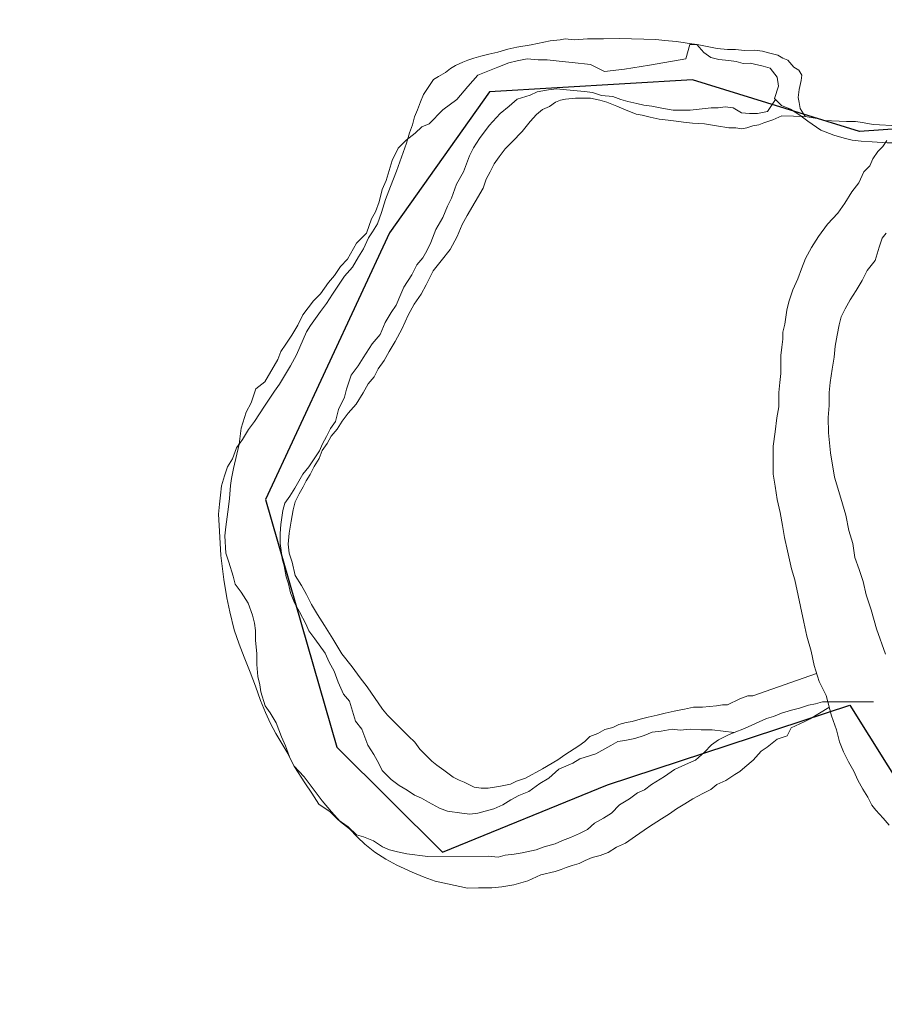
# Model space of a CAD drawing. Header units: feet. Extents: x 92 to 141.3, y -5 to 23.6.
# Tile 27 of 256: x 112.223 to 112.577, y 4.255 to 4.658. Entities that reach past the tile are written whole.
import ezdxf

# ---------------------------------------------------------------- set-up
doc = ezdxf.new("R2010")
doc.units = ezdxf.units.FT
doc.header["$MEASUREMENT"] = 0
doc.linetypes.add('CUY - Design$0$DGN1', pattern=[2231.760665, 0, -2231.760665])
doc.linetypes.add('CUY - Design$0$DGN3', pattern=[4463.52133, 2975.680887, -1487.840443])
for name, color, linetype, lineweight in [('CUY - Design$0$GM_X_Corporation', 7, 'CUY - Design$0$DGN1', 13), ('CUY - Design$0$GM_X_Major_River', 5, 'Continuous', 13), ('CUY - Design$0$GM_X_Township', 7, 'CUY - Design$0$DGN3', 30)]:
    doc.layers.add(name, color=color, linetype=linetype, lineweight=lineweight)

msp = doc.modelspace()

# ---------------------------------------------------------------- linework, layer by layer
at = {"layer": 'CUY - Design$0$GM_X_Corporation', "flags": 128}
msp.add_lwpolyline([(112.94219, 3.88668), (112.92863, 3.87531), (112.95793, 3.81248), (112.94861, 3.81084), (112.95859, 3.78186), (112.97514, 3.76798), (112.98192, 3.76786), (113.0003, 3.74256), (113.01368, 3.7194), (113.03014, 3.73274), (113.04485, 3.77314), (113.02957, 3.8231), (113.04078, 3.82718), (113.06039, 3.76305), (113.07009, 3.78485), (113.08737, 3.81876), (113.11139, 3.84639), (113.10886, 3.85375), (113.11984, 3.85822), (113.16845, 3.87506), (113.20519, 3.89038), (113.22146, 3.89315), (113.22854, 3.89344), (113.24309, 3.89267), (113.26395, 3.89047), (113.32205, 3.88302), (113.32274, 3.92313), (113.35358, 3.92205), (113.35279, 3.87681), (113.37315, 3.87173), (113.38711, 3.86301), (113.39477, 3.89375), (113.40932, 3.90829), (113.45075, 3.8834), (113.45831, 3.89209), (113.4615, 3.90401), (113.41207, 3.91819), (113.42165, 3.95395), (113.47109, 3.93978), (113.48296, 3.98409), (113.50298, 4.04571), (113.62639, 4.04787), (113.60637, 3.98624), (113.75178, 3.98878), (113.74897, 3.82794), (113.80592, 3.82595), (113.80606, 3.83418), (113.8519, 3.83258), (113.85503, 3.89215), (113.94069, 3.88766), (113.93959, 3.82493), (114.04289, 3.89726), (114.07658, 3.89549), (114.07607, 3.8811), (114.21587, 3.87622), (114.21341, 3.80591), (114.28716, 3.80205), (114.28571, 3.71875), (114.34877, 3.71544), (114.35105, 3.72716), (114.35556, 3.7364), (114.36056, 3.73965), (114.45795, 3.93933), (114.56408, 3.93747), (114.57426, 3.94766), (114.58881, 3.96499), (114.60335, 3.97677), (114.81431, 4.19377), (114.84069, 4.23531), (114.86993, 4.2747), (115.44633, 5.22009), (115.50102, 5.30945), (115.52838, 5.36403), (115.54788, 5.4201), (115.56609, 5.50089), (115.57251, 5.53071), (115.56823, 5.56032), (115.54169, 5.69672), (115.52856, 5.75832), (115.51673, 5.79479), (115.49355, 5.82196), (115.49211, 5.83224), (115.669, 5.83398), (115.8477, 5.83484), (115.91124, 5.95021), (116.04276, 5.95703), (116.32771, 5.94325), (116.47384, 5.95348), (116.97435, 5.93963), (116.99262, 5.95333), (117.23009, 5.94983), (117.23374, 5.94298), (117.32085, 5.94295), (117.38705, 6.00814), (117.41011, 6.02356), (117.43539, 6.0387), (117.46314, 6.05337), (117.48873, 6.06525), (117.51317, 6.07521), (117.54127, 6.08508), (117.56443, 6.09202), (117.58045, 6.0962), (117.60001, 6.10065), (117.6313, 6.10629), (117.65379, 6.10925), (117.67248, 6.11102), (117.6978, 6.11245), (117.72894, 6.11267), (117.7754, 6.11104), (118.36809, 6.09035), (118.38557, 6.08974), (118.38322, 6.00934), (118.379, 5.96497), (118.3705, 5.91717), (118.34637, 5.8457), (118.18092, 5.84355), (118.18138, 5.56514), (118.17276, 4.83841), (118.16283, 4.08284), (118.15867, 3.55865), (117.62314, 3.57161), (117.54442, 3.57456), (117.54423, 3.56301), (117.14798, 3.56579), (117.14815, 3.45072), (117.01264, 3.4513), (117.01409, 3.58495), (116.35081, 3.60221), (114.93616, 3.64097), (114.91521, 3.63848), (114.90212, 3.63368), (114.86548, 3.63411), (114.86573, 3.6412), (114.86156, 3.644), (114.06143, 3.65609), (113.05835, 3.67123), (112.97439, 3.66664), (112.97399, 3.63234), (112.95472, 3.63808), (112.94314, 3.64958), (112.93527, 3.66233), (112.91858, 3.7163), (112.90068, 3.76531), (112.89236, 3.78548), (112.87869, 3.80398), (112.86049, 3.82288), (112.83283, 3.83884), (112.81714, 3.84743), (112.79486, 3.85558), (112.7668, 3.86865), (112.75523, 3.87685), (112.74613, 3.88629), (112.73411, 3.9048), (112.725, 3.9192), (112.7093, 3.9315), (112.69486, 3.93474), (112.67139, 3.93339), (112.62733, 3.92823), (112.60304, 3.92317), (112.55325, 3.91015), (112.54212, 3.9101), (112.53387, 3.91377), (112.52475, 3.92982), (112.51894, 3.93969), (112.50985, 3.94543), (112.49213, 3.94658), (112.48101, 3.94818), (112.47357, 3.95269), (112.46652, 3.9642), (112.45862, 3.98479), (112.45353, 4.02108), (112.45757, 4.04337), (112.47025, 4.06736), (112.48624, 4.086), (112.49938, 4.09638), (112.51665, 4.10388), (112.54711, 4.11062), (112.57965, 4.11366), (112.59775, 4.1187), (112.61628, 4.12167), (112.66033, 4.12806), (112.67062, 4.13265), (112.68253, 4.14013), (112.6973, 4.1567), (112.70918, 4.17285), (112.72519, 4.18777), (112.73668, 4.19897), (112.75841, 4.22547), (112.77231, 4.25483), (112.77553, 4.27299), (112.77298, 4.29361), (112.76839, 4.30927), (112.75969, 4.32202), (112.74894, 4.33145), (112.73408, 4.33881), (112.72007, 4.33875), (112.70444, 4.3329), (112.67978, 4.31958), (112.65715, 4.31205), (112.63656, 4.30989), (112.62049, 4.31064), (112.60688, 4.31512), (112.58952, 4.32906), (112.57711, 4.34344), (112.56755, 4.36444), (112.56253, 4.38381), (112.53207, 4.37872), (112.50738, 4.37035), (112.48312, 4.35868), (112.43584, 4.3333), (112.4198, 4.32704), (112.41033, 4.32534), (112.39756, 4.32693), (112.38519, 4.32935), (112.37156, 4.33919), (112.35586, 4.35108), (112.34551, 4.36341), (112.33802, 4.38318), (112.31844, 4.43919), (112.31634, 4.4495), (112.31711, 4.46229), (112.32197, 4.48253), (112.32853, 4.49287), (112.36413, 4.55451), (112.40097, 4.61533), (112.40712, 4.62319), (112.41492, 4.62983), (112.42766, 4.63649), (112.45112, 4.64196), (112.48945, 4.63843), (112.508, 4.63439), (112.57317, 4.61448), (112.58842, 4.61207), (112.60366, 4.61421), (112.61764, 4.62046), (112.63328, 4.62342), (112.65141, 4.62268), (112.67076, 4.62607), (112.68762, 4.6344), (112.70854, 4.65636), (112.71997, 4.68364), (112.72444, 4.70058), (112.72602, 4.71833), (112.71812, 4.73685), (112.70746, 4.74956), (112.66977, 4.77665), (112.64911, 4.7914), (112.63464, 4.80495), (112.61727, 4.82344), (112.59786, 4.83572), (112.5731, 4.84551), (112.5496, 4.84994), (112.55095, 5.03353), (112.61164, 4.99874), (112.65662, 4.97915), (112.68302, 4.97143), (112.70238, 4.97111), (112.71391, 4.97323), (112.73159, 4.98156), (112.7472, 4.99401), (112.75702, 5.00932), (112.76638, 5.04072), (112.78259, 5.10928), (112.79384, 5.18153), (112.79992, 5.20879), (112.80844, 5.24224), (112.81905, 5.26829), (112.83827, 5.30386), (112.85097, 5.32207), (112.93222, 5.40454), (112.94864, 5.41824), (112.98276, 5.43861), (113.01399, 5.45815), (113.01927, 5.74802), (113.07726, 5.79766), (113.11292, 5.82725), (113.40537, 5.82612), (114.07004, 5.82775), (114.1077, 5.82795), (114.0993, 5.81278), (114.07936, 5.78816), (114.04137, 5.73391), (114.03567, 5.72272), (114.00995, 5.69609), (114.01889, 5.67397), (114.01401, 5.67179), (114.02934, 5.63384), (113.5937, 5.05572), (113.59353, 5.05004), (113.59284, 5.04232), (113.59207, 5.03716), (113.59145, 5.0339), (113.59065, 5.0303), (113.58973, 5.02671), (113.58755, 5.0197), (113.58487, 5.01276), (113.58285, 5.00828), (113.58091, 5.00442), (113.55284, 5.01998), (113.53917, 4.99893), (113.55661, 4.98088), (113.56165, 4.97545), (113.56523, 4.97136), (113.5698, 4.96585), (113.57304, 4.96173), (113.57604, 4.95772), (113.38191, 4.79482), (113.3857, 5.01219), (113.37956, 5.00132), (113.32108, 4.91912), (113.28454, 4.8746), (113.29914, 4.80265), (113.34297, 4.79922), (113.35026, 4.72728), (113.20045, 4.63139), (112.96293, 4.41564), (112.92997, 4.37122), (112.89601, 4.33334), (112.86718, 4.27883), (112.8506, 4.20852), (112.85178, 4.07265), (112.87231, 4.01103), (112.94219, 3.88668)], dxfattribs=at)
at = {"layer": 'CUY - Design$0$GM_X_Major_River', "flags": 128}
for points in [[(112.58254, 4.61464), (112.57267, 4.61518), (112.57019, 4.61559), (112.56812, 4.616), (112.56524, 4.6164), (112.56152, 4.61639), (112.55244, 4.61677), (112.54954, 4.61759), (112.54707, 4.61799), (112.54459, 4.6184), (112.54251, 4.62169), (112.54209, 4.62417), (112.54167, 4.62623), (112.54207, 4.62953), (112.54289, 4.63325), (112.54329, 4.63532), (112.54205, 4.63738), (112.53998, 4.63861), (112.53749, 4.64149), (112.53542, 4.64231), (112.53336, 4.64354), (112.53005, 4.64436), (112.52716, 4.64517), (112.52386, 4.64557), (112.51973, 4.64556), (112.51601, 4.64596), (112.51271, 4.64595), (112.50858, 4.64635), (112.50445, 4.64716), (112.50032, 4.64798), (112.49701, 4.64838), (112.49454, 4.64878), (112.49165, 4.64919), (112.4871, 4.64959), (112.48339, 4.64999), (112.46853, 4.65035), (112.46192, 4.65033), (112.45532, 4.65031), (112.44995, 4.64988), (112.44624, 4.65028), (112.44417, 4.64986), (112.44005, 4.64944), (112.43221, 4.64776), (112.42643, 4.64692), (112.42272, 4.64608), (112.4186, 4.64483), (112.41489, 4.64399), (112.41159, 4.64316), (112.4087, 4.64232), (112.40623, 4.64149), (112.40417, 4.64066), (112.40128, 4.63941), (112.39922, 4.63816), (112.39716, 4.6365), (112.39428, 4.63484), (112.39222, 4.6336), (112.38976, 4.62988), (112.38811, 4.6274), (112.38688, 4.6245), (112.38566, 4.6212), (112.38443, 4.6183), (112.38361, 4.615), (112.38239, 4.61169), (112.38116, 4.60756), (112.37912, 4.60177), (112.37708, 4.59599), (112.37462, 4.58979), (112.37257, 4.58442), (112.37094, 4.57905), (112.36931, 4.5745), (112.36726, 4.57119), (112.36561, 4.56871), (112.36356, 4.56416), (112.36151, 4.56085), (112.35905, 4.55672), (112.35576, 4.55299), (112.35329, 4.54927), (112.35083, 4.54555), (112.34837, 4.54183), (112.3459, 4.53851), (112.34385, 4.53562), (112.34179, 4.53272), (112.34015, 4.53024), (112.33606, 4.52073), (112.3336, 4.51619), (112.32908, 4.50874), (112.32703, 4.50585), (112.32292, 4.49964), (112.31881, 4.49344), (112.31635, 4.49013), (112.31389, 4.48599), (112.31142, 4.48268), (112.30978, 4.47813), (112.30773, 4.47483), (112.30651, 4.47111), (112.30528, 4.46698), (112.30488, 4.46326)], [(112.53249, 4.62538), (112.532, 4.62587), (112.53361, 4.63083), (112.53318, 4.63454), (112.53027, 4.63823), (112.52738, 4.63904), (112.52201, 4.64024), (112.51913, 4.64022), (112.51624, 4.64103), (112.51336, 4.64142), (112.50924, 4.6418), (112.50594, 4.64261), (112.50304, 4.64465), (112.50013, 4.64793), (112.49725, 4.64791), (112.49564, 4.64212), (112.48083, 4.63955), (112.47054, 4.63782), (112.46231, 4.63694), (112.45652, 4.63979), (112.44911, 4.64057), (112.44498, 4.64095), (112.4388, 4.64173), (112.43509, 4.64171), (112.43056, 4.64209), (112.42645, 4.64124), (112.42316, 4.64039), (112.41864, 4.63871), (112.41042, 4.63535), (112.40633, 4.63078), (112.40184, 4.62539), (112.3961, 4.62123), (112.39037, 4.61541), (112.38749, 4.61415), (112.38463, 4.61166), (112.38094, 4.60874), (112.37766, 4.60542), (112.37523, 4.60045), (112.37281, 4.59219), (112.37119, 4.58846), (112.36998, 4.5835), (112.36836, 4.57937), (112.36673, 4.57647), (112.36471, 4.57068), (112.36062, 4.56652), (112.35696, 4.5599), (112.35409, 4.55699), (112.35165, 4.55326), (112.34919, 4.55035), (112.34593, 4.54579), (112.34307, 4.54289), (112.33857, 4.53708), (112.33654, 4.53294), (112.3341, 4.5288), (112.33165, 4.52507), (112.32961, 4.52216), (112.32839, 4.51886), (112.3231, 4.50974), (112.31941, 4.50683), (112.31739, 4.50104), (112.31536, 4.49731), (112.31334, 4.4907), (112.31256, 4.48409), (112.31015, 4.47417), (112.30935, 4.47004), (112.30896, 4.46715), (112.30859, 4.46179), (112.3082, 4.45848), (112.30702, 4.45022), (112.30663, 4.44651), (112.30708, 4.4395), (112.30834, 4.43579), (112.31003, 4.43003), (112.31088, 4.42673), (112.31337, 4.42345), (112.31628, 4.41893), (112.31796, 4.41399), (112.31881, 4.4107), (112.31924, 4.40781), (112.31927, 4.40369), (112.31971, 4.39832), (112.31974, 4.39379), (112.32019, 4.38884), (112.32103, 4.38554), (112.32146, 4.38266), (112.32315, 4.3769), (112.32523, 4.37402), (112.32773, 4.36991)], [(112.41509, 4.61475), (112.41958, 4.61974), (112.42327, 4.62265), (112.42655, 4.62556), (112.43189, 4.62725), (112.43477, 4.6285), (112.43929, 4.62936), (112.44258, 4.6298), (112.44671, 4.62941), (112.45413, 4.62864), (112.45742, 4.62825), (112.46114, 4.62704), (112.46567, 4.62665), (112.46898, 4.62544), (112.47187, 4.62463), (112.47558, 4.62383), (112.47847, 4.62303), (112.48176, 4.62264), (112.48589, 4.62184), (112.49043, 4.62105), (112.49743, 4.62109), (112.50237, 4.62154), (112.50607, 4.62198), (112.50895, 4.622), (112.51184, 4.62243), (112.51513, 4.62204), (112.51844, 4.62), (112.52174, 4.61961), (112.52503, 4.61963), (112.52915, 4.62049), (112.53249, 4.62538)], [(112.54459, 4.6184), (112.53509, 4.61878), (112.53138, 4.61712), (112.52767, 4.61587), (112.52561, 4.61503), (112.52314, 4.61462), (112.52066, 4.61378), (112.5186, 4.61336), (112.51612, 4.61377), (112.51323, 4.61376), (112.50828, 4.61457), (112.50332, 4.61538), (112.49836, 4.61577), (112.49465, 4.61618), (112.49176, 4.61658), (112.48846, 4.61698), (112.48474, 4.61738), (112.48102, 4.6182), (112.47772, 4.61901), (112.47524, 4.61942), (112.47028, 4.62146), (112.46738, 4.62269), (112.46532, 4.62351), (112.46325, 4.62433), (112.46036, 4.62515), (112.45664, 4.62596), (112.45375, 4.62595), (112.45045, 4.62594), (112.44632, 4.62552), (112.44426, 4.6251), (112.4422, 4.62426), (112.43973, 4.6226), (112.43684, 4.62136), (112.43437, 4.61929), (112.4319, 4.61639), (112.42862, 4.61225), (112.4245, 4.60811), (112.42163, 4.60521), (112.41916, 4.6019), (112.41711, 4.59901), (112.41547, 4.5957), (112.41382, 4.5928), (112.4126, 4.58908), (112.40603, 4.57792), (112.40398, 4.5742), (112.40194, 4.56924), (112.39906, 4.56386), (112.39536, 4.55931), (112.39208, 4.55517), (112.39085, 4.55269), (112.38921, 4.54938), (112.38716, 4.54566), (112.38428, 4.54153), (112.38182, 4.53698), (112.37936, 4.5316), (112.37649, 4.52623), (112.37403, 4.52209), (112.37198, 4.51837), (112.36951, 4.51506), (112.36787, 4.51175), (112.36541, 4.50886), (112.36335, 4.50513), (112.36048, 4.50059), (112.35719, 4.49686), (112.35473, 4.49355), (112.35267, 4.49024), (112.35021, 4.48734), (112.34856, 4.48445), (112.34651, 4.48155), (112.34528, 4.47825), (112.34323, 4.47494), (112.34159, 4.47163), (112.33995, 4.46915), (112.33872, 4.46667), (112.33708, 4.46377), (112.33544, 4.46047), (112.33462, 4.45716), (112.33382, 4.45262), (112.333, 4.44766), (112.33261, 4.44312), (112.33303, 4.43941), (112.33429, 4.4357), (112.33554, 4.43033), (112.33803, 4.42621), (112.34011, 4.42251), (112.34219, 4.41839), (112.34468, 4.41426), (112.34758, 4.40973), (112.35091, 4.40438), (112.35464, 4.3982), (112.35879, 4.39284), (112.3621, 4.38831), (112.36501, 4.38461), (112.37123, 4.37554), (112.3733, 4.37308), (112.3762, 4.3702), (112.3791, 4.36732), (112.382, 4.36444), (112.38449, 4.36197), (112.38656, 4.35908), (112.38946, 4.3562)], [(112.62172, 4.61225), (112.59019, 4.60853), (112.58608, 4.60767), (112.57825, 4.60762), (112.57207, 4.60799), (112.56754, 4.60837), (112.56382, 4.60876), (112.56052, 4.60956), (112.5564, 4.61077), (112.55103, 4.6128), (112.54565, 4.61647), (112.54234, 4.61893), (112.53862, 4.62138), (112.5349, 4.623), (112.53249, 4.62538)], [(112.51553, 4.36592), (112.50651, 4.36701), (112.50198, 4.36698), (112.49745, 4.36736), (112.49333, 4.36692), (112.49004, 4.36731), (112.48551, 4.36645), (112.4818, 4.36602), (112.47852, 4.36476), (112.47482, 4.36349), (112.47071, 4.36264), (112.46783, 4.36221), (112.46495, 4.36054), (112.4588, 4.3572), (112.45222, 4.35509), (112.44935, 4.35342), (112.4436, 4.3509), (112.4395, 4.34716), (112.43581, 4.34508), (112.4313, 4.34174), (112.42719, 4.34006), (112.42391, 4.33839), (112.42063, 4.33631), (112.41693, 4.33463), (112.41035, 4.33293), (112.40706, 4.3325), (112.40376, 4.33289), (112.39799, 4.33368), (112.39469, 4.33489), (112.39014, 4.33733), (112.38725, 4.33897), (112.38435, 4.34018), (112.38146, 4.34223), (112.37815, 4.34427), (112.37484, 4.34672), (112.37111, 4.35041), (112.36985, 4.35329), (112.36777, 4.35698), (112.36527, 4.36068), (112.36276, 4.36727), (112.36026, 4.37055), (112.35774, 4.37878), (112.35525, 4.38165), (112.35316, 4.38659), (112.35148, 4.39112), (112.34939, 4.39482), (112.34772, 4.39852), (112.34356, 4.40427), (112.34107, 4.40755), (112.33982, 4.41043), (112.33731, 4.41536), (112.33523, 4.41906), (112.33355, 4.42317), (112.33271, 4.42688), (112.33186, 4.42977), (112.33101, 4.4343), (112.33017, 4.43718), (112.32973, 4.44048), (112.3293, 4.44336), (112.32928, 4.44749), (112.32966, 4.4512), (112.33045, 4.45699), (112.33125, 4.45988), (112.33329, 4.46278), (112.33533, 4.46609), (112.33859, 4.47189), (112.34104, 4.4748), (112.34349, 4.47853), (112.34553, 4.48143), (112.34674, 4.48433), (112.34837, 4.48723), (112.35, 4.49054), (112.35204, 4.49344), (112.35324, 4.4984), (112.35568, 4.50336), (112.35648, 4.50667), (112.3585, 4.51246), (112.36137, 4.51619), (112.3634, 4.51951), (112.36707, 4.52531), (112.37034, 4.52905), (112.37237, 4.53401), (112.37481, 4.53815), (112.37685, 4.54105), (112.37888, 4.54561), (112.3801, 4.5485), (112.38336, 4.55348), (112.38539, 4.55762), (112.38785, 4.56052), (112.38947, 4.56342), (112.3911, 4.56673), (112.39312, 4.57211), (112.39598, 4.57708), (112.398, 4.58163), (112.39963, 4.58494), (112.40165, 4.59073), (112.4045, 4.5957), (112.40693, 4.60232), (112.40856, 4.60563), (112.411, 4.60936), (112.41509, 4.61475)], [(112.57902, 4.32791), (112.57653, 4.33079), (112.57363, 4.33408), (112.57197, 4.33614), (112.57031, 4.33944), (112.56824, 4.34273), (112.56616, 4.34644), (112.5645, 4.35015), (112.56242, 4.35386), (112.56034, 4.35798), (112.55868, 4.3621), (112.55742, 4.36706), (112.55534, 4.37283), (112.55325, 4.38107), (112.55034, 4.38684), (112.54825, 4.39344), (112.54699, 4.39922), (112.54532, 4.4054), (112.54406, 4.41118), (112.54029, 4.4285), (112.53903, 4.43304), (112.53819, 4.43675), (112.53736, 4.44047), (112.5361, 4.44583), (112.53526, 4.45078), (112.53441, 4.45614), (112.53316, 4.4615), (112.53231, 4.46687), (112.53147, 4.47182), (112.53145, 4.4776), (112.53143, 4.48337), (112.53224, 4.48916), (112.53304, 4.49494), (112.53385, 4.49948), (112.53383, 4.50526), (112.53423, 4.50939), (112.53463, 4.51311), (112.53462, 4.51682), (112.53461, 4.52054), (112.535, 4.52384), (112.53541, 4.52714), (112.5354, 4.53003), (112.53621, 4.53334), (112.53661, 4.53623), (112.53702, 4.53912), (112.53783, 4.54242), (112.53947, 4.54738), (112.54152, 4.55193), (112.54315, 4.55606), (112.54479, 4.5602), (112.54725, 4.56474), (112.55012, 4.56929), (112.55382, 4.57426), (112.55793, 4.57881), (112.56081, 4.58295), (112.56368, 4.5875), (112.56656, 4.59122), (112.56861, 4.59577), (112.57108, 4.59825), (112.5723, 4.60115), (112.57436, 4.60404), (112.57642, 4.60611), (112.57806, 4.60859)], [(112.57777, 4.57062), (112.57613, 4.56855), (112.57491, 4.56483), (112.57327, 4.55946), (112.56998, 4.55532), (112.56793, 4.55119), (112.56547, 4.54705), (112.56301, 4.54333), (112.56096, 4.53961), (112.55932, 4.5363), (112.5585, 4.53299), (112.55769, 4.52886), (112.55688, 4.52432), (112.55648, 4.51978), (112.55568, 4.51482), (112.55487, 4.50945), (112.55447, 4.50533), (112.55449, 4.49996), (112.55409, 4.495), (112.55411, 4.48881), (112.55497, 4.48056), (112.55665, 4.47066), (112.55916, 4.462), (112.56125, 4.45499), (112.56251, 4.4488), (112.56418, 4.44344), (112.56502, 4.43766), (112.56669, 4.43271), (112.56836, 4.42777), (112.56962, 4.4224), (112.5717, 4.41622), (112.57379, 4.40838), (112.57754, 4.39807)], [(112.30488, 4.46326), (112.30448, 4.45954), (112.30408, 4.45541), (112.30452, 4.4484), (112.30497, 4.43849), (112.30624, 4.42859), (112.3075, 4.42116), (112.30876, 4.41539), (112.31044, 4.40796), (112.31252, 4.40219), (112.3146, 4.39683), (112.3171, 4.39065), (112.31919, 4.38488), (112.32127, 4.3791), (112.32335, 4.37416), (112.32543, 4.36962), (112.32751, 4.3655), (112.33, 4.36138), (112.33249, 4.35726), (112.33498, 4.35232), (112.33913, 4.34779), (112.34286, 4.34285), (112.34659, 4.3379), (112.35032, 4.33338), (112.35405, 4.32926), (112.35778, 4.32638), (112.36109, 4.32309), (112.36399, 4.32021), (112.36813, 4.31692), (112.37268, 4.31405), (112.37723, 4.31158), (112.38343, 4.30872), (112.38839, 4.30667), (112.39294, 4.30503), (112.40615, 4.30218), (112.41069, 4.3022), (112.41606, 4.30221), (112.42019, 4.30264), (112.42514, 4.30348), (112.43091, 4.30515), (112.43627, 4.30764), (112.44204, 4.3089), (112.44452, 4.30973), (112.44658, 4.31056), (112.44905, 4.3114), (112.45194, 4.31223), (112.45441, 4.31348), (112.4573, 4.31473), (112.4606, 4.31556), (112.46389, 4.31681), (112.46719, 4.31889), (112.4709, 4.32055), (112.47501, 4.32345), (112.48037, 4.32718), (112.48572, 4.3305), (112.48902, 4.33257), (112.4919, 4.33465), (112.49519, 4.33672), (112.49849, 4.3388), (112.50261, 4.34088), (112.50591, 4.34254), (112.50838, 4.34461), (112.51209, 4.34627), (112.51579, 4.34876), (112.51785, 4.35), (112.51991, 4.35166), (112.52321, 4.35456), (112.52649, 4.35829), (112.52897, 4.35995), (112.53308, 4.36326), (112.5372, 4.36451), (112.53884, 4.36782), (112.5442, 4.37031), (112.54667, 4.37156), (112.55425, 4.37618)], [(112.38946, 4.3562), (112.39153, 4.35415), (112.3936, 4.3525), (112.39649, 4.35045), (112.40022, 4.34757), (112.4027, 4.34634), (112.40477, 4.34552), (112.4089, 4.34347), (112.41179, 4.34307), (112.41468, 4.34307), (112.41716, 4.34349), (112.41963, 4.34392), (112.42376, 4.34475), (112.42623, 4.346), (112.42994, 4.34725), (112.43695, 4.35099), (112.44312, 4.35472), (112.44601, 4.35679), (112.45177, 4.36053), (112.45424, 4.36219), (112.4563, 4.36426), (112.4596, 4.36551), (112.46248, 4.36717), (112.46578, 4.368), (112.46825, 4.36925), (112.47114, 4.37008), (112.47361, 4.37051), (112.47692, 4.37134), (112.48021, 4.37218), (112.48393, 4.37301), (112.48723, 4.37385), (112.49094, 4.37469), (112.493, 4.37511), (112.49506, 4.37553), (112.49877, 4.37636), (112.50249, 4.37637), (112.50827, 4.3768), (112.51074, 4.37723), (112.51281, 4.37723), (112.51775, 4.37972), (112.52105, 4.38097), (112.52311, 4.38098), (112.52311, 4.38098), (112.54928, 4.39018)], [(112.51553, 4.36592), (112.51969, 4.36751), (112.52872, 4.3717), (112.5316, 4.37255), (112.53489, 4.37381), (112.539, 4.37507), (112.54229, 4.37592), (112.54599, 4.37718), (112.54887, 4.37762), (112.55175, 4.37846), (112.57259, 4.37852)], [(112.32773, 4.36991), (112.32982, 4.36415), (112.3315, 4.36045), (112.33317, 4.35592), (112.33526, 4.35181), (112.33942, 4.34524), (112.34233, 4.34113), (112.34524, 4.33661), (112.3498, 4.33335), (112.35311, 4.33007), (112.35725, 4.32721), (112.36057, 4.32393), (112.36346, 4.32313), (112.36759, 4.3215), (112.37131, 4.31905), (112.3742, 4.31784), (112.3775, 4.31703), (112.38122, 4.31623), (112.38987, 4.31505), (112.41459, 4.31522), (112.41871, 4.31484), (112.42159, 4.31568), (112.42529, 4.31612), (112.42858, 4.31656), (112.43434, 4.31784), (112.43763, 4.31909), (112.44215, 4.32036), (112.44503, 4.32162), (112.44831, 4.32288), (112.45201, 4.32456), (112.45529, 4.32623), (112.45816, 4.32872), (112.46185, 4.33081), (112.46513, 4.3329), (112.46841, 4.33622), (112.47251, 4.33872), (112.47579, 4.34122), (112.47866, 4.34248), (112.48154, 4.34456), (112.48687, 4.3479), (112.49097, 4.35082), (112.49672, 4.35333), (112.49959, 4.35459), (112.50328, 4.35791), (112.50614, 4.36082), (112.50901, 4.3629), (112.51312, 4.36499), (112.51553, 4.36592)]]:
    msp.add_lwpolyline(points, dxfattribs=at)
at = {"layer": 'CUY - Design$0$GM_X_Township', "flags": 128}
msp.add_lwpolyline([(107.63971, 0.73089), (107.65259, 2.07604), (107.65485, 2.32232), (107.65665, 2.51224), (107.65952, 3.23792), (107.66012, 3.38959), (108.43951, 3.38466), (108.94798, 3.38201), (108.94672, 3.80503), (109.15605, 3.80567), (109.70609, 3.80737), (109.89829, 3.80796), (109.90416, 4.35973), (110.4448, 4.35677), (111.39821, 4.35155), (111.54578, 4.35075), (111.53955, 4.75519), (112.01609, 4.75229), (112.71549, 4.74804), (112.73196, 4.71461), (112.71995, 4.67169), (112.68816, 4.62837), (112.62339, 4.61602), (112.56688, 4.61233), (112.49842, 4.63341), (112.4151, 4.6285), (112.37421, 4.57074), (112.32338, 4.4614), (112.35257, 4.35986), (112.39584, 4.31692), (112.46351, 4.34454), (112.56294, 4.3771), (112.59877, 4.31971), (112.65362, 4.30648), (112.68745, 4.32133), (112.74397, 4.3312), (112.77114, 4.27836), (112.7422, 4.20079), (112.69134, 4.14454), (112.68439, 4.13685), (112.60023, 4.11461), (112.50617, 4.09855), (112.46529, 4.05152), (112.46235, 3.99457), (112.48087, 3.94587), (112.51963, 3.94007), (112.53528, 3.91282), (112.54641, 3.90539), (112.63635, 3.93259), (112.71435, 3.93758), (112.75179, 3.88095), (112.76581, 3.8698), (112.82312, 3.85037), (112.86476, 3.82601), (112.90019, 3.77853), (112.91498, 3.72693), (112.9343, 3.64851), (112.95202, 3.632), (112.97635, 3.63364), (112.97305, 3.63198), (112.9726, 3.50704), (112.97107, 3.0821), (112.96913, 2.5437), (112.96718, 2.34343), (112.96373, 1.989), (112.96291, 1.71551), (112.84876, 1.71315), (112.82624, 1.68661), (112.60465, 1.51737), (112.53829, 1.51737), (112.43216, 1.55218), (112.39154, 1.52017), (112.39884, 1.18365), (112.66534, 1.142), (112.81766, 1.1017), (112.9688, 1.05315), (112.96844, 1.03239), (112.96734, 0.72117), (112.4101, 0.72098), (112.35009, 0.72113), (112.28779, 0.72052), (112.22626, 0.72037), (112.16412, 0.72113), (112.10228, 0.72083), (112.05819, 0.72121), (112.04159, 0.72098), (111.79959, 0.72002), (111.51177, 0.72203), (111.37794, 0.72104), (110.27696, 0.71949), (110.1538, 0.71998), (110.0334, 0.7199), (109.79456, 0.72049), (109.66729, 0.7214), (109.5667, 0.72225), (109.26066, 0.72515), (108.97578, 0.72616), (108.59149, 0.72934), (108.45509, 0.72994), (108.14539, 0.73023), (107.83806, 0.73067), (107.63971, 0.73089)], dxfattribs=at)

doc.saveas('drawing.dxf')
